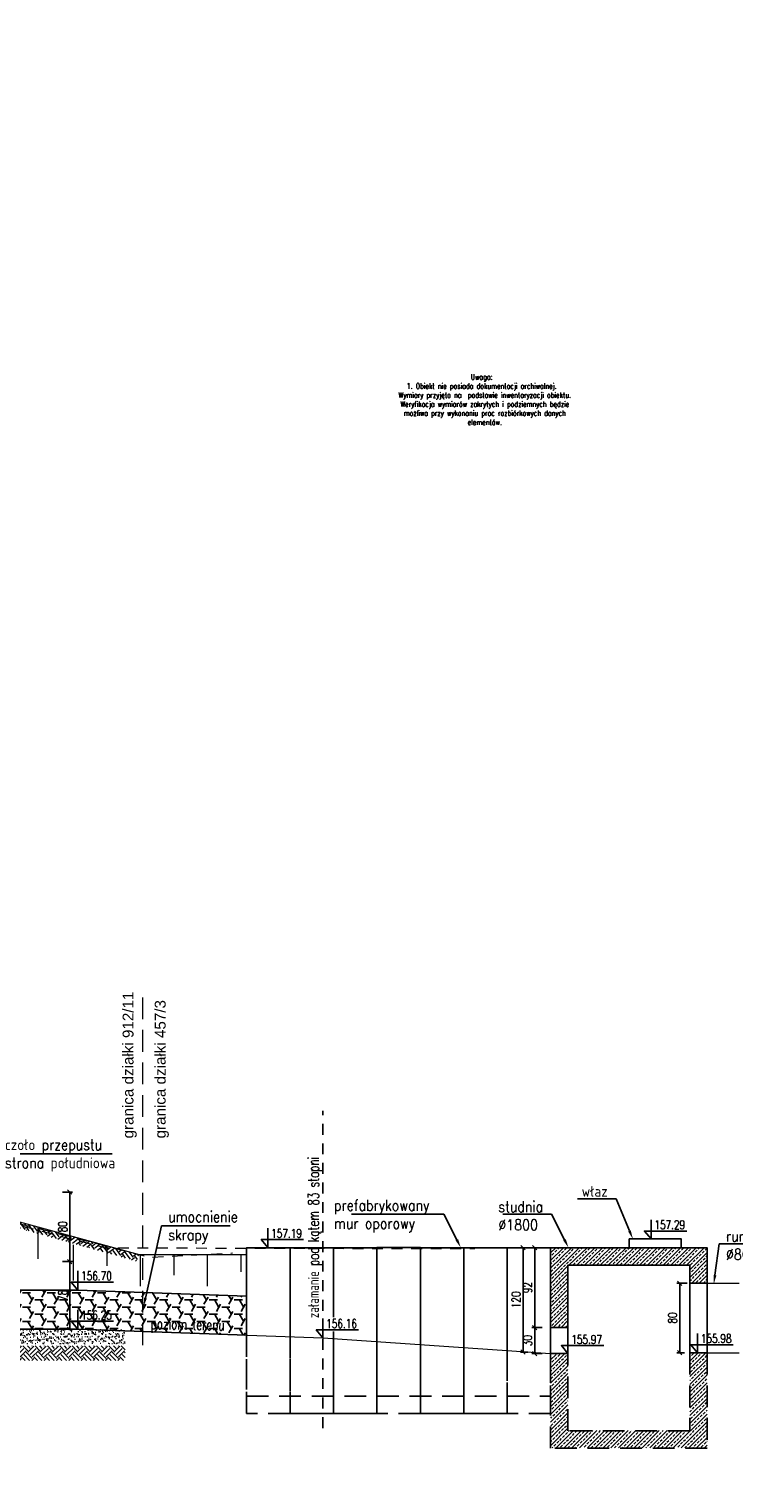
# Model space of a CAD drawing. Header units: metres. Extents: x 0 to 7483564, y 0 to 5680766.
# Tile 21 of 34: x 7482725 to 7482733, y 5680528 to 5680544. Entities that reach past the tile are written whole.
import ezdxf
from ezdxf import colors
from ezdxf.entities.mleader import LeaderData, LeaderLine
from ezdxf.enums import TextEntityAlignment as Align
from ezdxf.math import Vec2, Vec3

# ---------------------------------------------------------------- set-up
doc = ezdxf.new("R2010")
doc.units = ezdxf.units.M
doc.header["$PDSIZE"] = 1
doc.linetypes.add('DASHDOT', pattern=[25.4, 12.7, -6.35, 0, -6.35])
doc.linetypes.add('HIDDEN', pattern=[0.375, 0.25, -0.125])
for name, color, linetype in [('__STYL_RZĘDNE', 4, 'Continuous'), ('_STYL_KONS_', 4, 'Continuous'), ('_STYL_OPISY', 7, 'Continuous'), ('_STYL_OSIE', 5, 'DASHDOT'), ('_STYL_WYMIARY', 7, 'Continuous'), ('TABELA', 7, 'Continuous')]:
    doc.layers.add(name, color=color, linetype=linetype)
for name, color, linetype, lineweight in [('_STYL_HATCH', 7, 'Continuous', 0), ('_STYL_OPIS', 7, 'Continuous', 0), ('_STYL_TEREN', 4, 'Continuous', 0)]:
    doc.layers.add(name, color=color, linetype=linetype, lineweight=lineweight)
doc.styles.add('arial', font='arial.ttf', dxfattribs={"width": 0.9})
doc.styles.add('opis_1_50cm', font='arial.ttf', dxfattribs={"height": 12.5})
doc.styles.add('Romans', font='Romans.shx', dxfattribs={"width": 0.75})
doc.styles.get("Standard").update_dxf_attribs({"font": 'romans.shx', "width": 0.75})
doc.dimstyles.new('1-50', dxfattribs={"dimscale": 0.05, "dimtxt": 2, "dimasz": 1, "dimexe": 0.625, "dimexo": 0.625, "dimtad": 1, "dimdec": 0, "dimlfac": 100, "dimzin": 1, "dimtxsty": 'Standard', "dimblk": 'OBLIQUE', "dimcen": 1, "dimclrd": 256, "dimclre": 256, "dimclrt": 4, "dimadec": 0, "dimazin": 0, "dimtfac": 1, "dimtdec": 0, "dimtmove": 1, "dimatfit": 2, "dimfxl": 0, "dimtzin": 1, "dimarcsym": 0})

# ---------------------------------------------------------------- blocks, each defined once
blk = doc.blocks.new('_Oblique')
at = {"color": 0, "linetype": 'ByBlock', "lineweight": -2}
blk.add_line((-0.5, -0.5), (0.5, 0.5), dxfattribs=at)
blk = doc.blocks.new('*D46')
at = {"layer": '_STYL_WYMIARY', "lineweight": -2, "transparency": 16777216}
for p, q in [((7482725.256252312, 5680531.051184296), (7482725.371384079, 5680531.051184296)), ((7482725.340134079, 5680531.051184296), (7482725.340134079, 5680530.251184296)), ((7482725.256252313, 5680530.251184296), (7482725.371384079, 5680530.251184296))]:
    blk.add_line(p, q, dxfattribs=at)
at = {"layer": 'Defpoints', "color": 0, "transparency": 16777216}
for p in [(7482725.225002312, 5680531.051184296), (7482725.225002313, 5680530.251184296), (7482725.340134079, 5680530.251184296)]:
    blk.add_point(p, dxfattribs=at)
at = {"layer": '_STYL_WYMIARY', "lineweight": -2, "transparency": 16777216, "xscale": 0.05, "yscale": 0.05, "zscale": 0.05}
for p, rotation in [((7482725.340134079, 5680531.051184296), 90), ((7482725.340134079, 5680530.251184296), 270)]:
    blk.add_blockref('_Oblique', p, dxfattribs=dict(at, rotation=rotation))
at = {"layer": '_STYL_WYMIARY', "color": 4, "transparency": 16777216, "insert": (7482725.258884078, 5680530.651184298), "char_height": 0.1, "attachment_point": 5, "rotation": 90}
blk.add_mtext('80', dxfattribs=at)
blk = doc.blocks.new('*D47')
at = {"layer": '_STYL_WYMIARY', "lineweight": -2, "transparency": 16777216}
for p, q in [((7482725.255740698, 5680530.251184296), (7482725.371384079, 5680530.251184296)), ((7482725.340134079, 5680530.251184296), (7482725.340134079, 5680529.472775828)), ((7482725.256252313, 5680529.472775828), (7482725.371384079, 5680529.472775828))]:
    blk.add_line(p, q, dxfattribs=at)
at = {"layer": 'Defpoints', "color": 0, "transparency": 16777216}
for p in [(7482725.224490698, 5680530.251184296), (7482725.225002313, 5680529.472775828), (7482725.340134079, 5680529.472775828)]:
    blk.add_point(p, dxfattribs=at)
at = {"layer": '_STYL_WYMIARY', "lineweight": -2, "transparency": 16777216, "xscale": 0.05, "yscale": 0.05, "zscale": 0.05}
for p, rotation in [((7482725.340134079, 5680530.251184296), 90), ((7482725.340134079, 5680529.472775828), 270)]:
    blk.add_blockref('_Oblique', p, dxfattribs=dict(at, rotation=rotation))
at = {"layer": '_STYL_WYMIARY', "color": 4, "transparency": 16777216, "insert": (7482725.258884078, 5680529.861980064), "char_height": 0.1, "attachment_point": 5, "rotation": 90}
blk.add_mtext('78', dxfattribs=at)
blk = doc.blocks.new('*D55')
at = {"layer": '_STYL_WYMIARY', "lineweight": -2, "transparency": 16777216}
for p, q in [((7482730.774471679, 5680529.49277583), (7482730.658186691, 5680529.49277583)), ((7482730.689436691, 5680529.49277583), (7482730.689436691, 5680529.19277583)), ((7482730.774471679, 5680529.19277583), (7482730.658186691, 5680529.19277583))]:
    blk.add_line(p, q, dxfattribs=at)
at = {"layer": 'Defpoints', "color": 0, "transparency": 16777216}
for p in [(7482730.805721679, 5680529.49277583), (7482730.689436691, 5680529.19277583), (7482730.805721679, 5680529.19277583)]:
    blk.add_point(p, dxfattribs=at)
at = {"layer": '_STYL_WYMIARY', "lineweight": -2, "transparency": 16777216, "xscale": 0.05, "yscale": 0.05, "zscale": 0.05}
for p, rotation in [((7482730.689436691, 5680529.49277583), 90), ((7482730.689436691, 5680529.19277583), 270)]:
    blk.add_blockref('_Oblique', p, dxfattribs=dict(at, rotation=rotation))
at = {"layer": '_STYL_WYMIARY', "color": 4, "transparency": 16777216, "insert": (7482730.60818669, 5680529.342775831), "char_height": 0.1, "attachment_point": 5, "rotation": 90}
blk.add_mtext('30', dxfattribs=at)
blk = doc.blocks.new('*D56')
at = {"layer": '_STYL_WYMIARY', "lineweight": -2, "transparency": 16777216}
for p, q in [((7482730.774471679, 5680530.41141337), (7482730.658186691, 5680530.41141337)), ((7482730.689436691, 5680530.41141337), (7482730.689436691, 5680529.49277583)), ((7482730.743221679, 5680529.49277583), (7482730.658186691, 5680529.49277583))]:
    blk.add_line(p, q, dxfattribs=at)
at = {"layer": 'Defpoints', "color": 0, "transparency": 16777216}
for p in [(7482730.805721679, 5680530.41141337), (7482730.689436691, 5680529.49277583), (7482730.774471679, 5680529.49277583)]:
    blk.add_point(p, dxfattribs=at)
at = {"layer": '_STYL_WYMIARY', "lineweight": -2, "transparency": 16777216, "xscale": 0.05, "yscale": 0.05, "zscale": 0.05}
for p, rotation in [((7482730.689436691, 5680530.41141337), 90), ((7482730.689436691, 5680529.49277583), 270)]:
    blk.add_blockref('_Oblique', p, dxfattribs=dict(at, rotation=rotation))
at = {"layer": '_STYL_WYMIARY', "color": 4, "transparency": 16777216, "insert": (7482730.60818669, 5680529.952094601), "char_height": 0.1, "attachment_point": 5, "rotation": 90}
blk.add_mtext('92', dxfattribs=at)
blk = doc.blocks.new('*D57')
at = {"layer": '_STYL_WYMIARY', "lineweight": -2, "transparency": 16777216}
for p, q in [((7482730.641088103, 5680530.41141337), (7482730.524803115, 5680530.41141337)), ((7482730.556053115, 5680530.41141337), (7482730.556053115, 5680529.211184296)), ((7482730.609838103, 5680529.211184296), (7482730.524803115, 5680529.211184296))]:
    blk.add_line(p, q, dxfattribs=at)
at = {"layer": 'Defpoints', "color": 0, "transparency": 16777216}
for p in [(7482730.672338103, 5680530.41141337), (7482730.556053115, 5680529.211184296), (7482730.641088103, 5680529.211184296)]:
    blk.add_point(p, dxfattribs=at)
at = {"layer": '_STYL_WYMIARY', "lineweight": -2, "transparency": 16777216, "xscale": 0.05, "yscale": 0.05, "zscale": 0.05}
for p, rotation in [((7482730.556053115, 5680530.41141337), 90), ((7482730.556053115, 5680529.211184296), 270)]:
    blk.add_blockref('_Oblique', p, dxfattribs=dict(at, rotation=rotation))
at = {"layer": '_STYL_WYMIARY', "color": 4, "transparency": 16777216, "insert": (7482730.474803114, 5680529.811298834), "char_height": 0.1, "attachment_point": 5, "rotation": 90}
blk.add_mtext('120', dxfattribs=at)
blk = doc.blocks.new('*D58')
at = {"layer": '_STYL_WYMIARY', "lineweight": -2, "transparency": 16777216}
for p, q in [((7482732.442791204, 5680530.002775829), (7482732.326506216, 5680530.002775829)), ((7482732.357756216, 5680530.002775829), (7482732.357756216, 5680529.202775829)), ((7482732.411541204, 5680529.202775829), (7482732.326506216, 5680529.202775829))]:
    blk.add_line(p, q, dxfattribs=at)
at = {"layer": 'Defpoints', "color": 0, "transparency": 16777216}
for p in [(7482732.474041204, 5680530.002775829), (7482732.357756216, 5680529.202775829), (7482732.442791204, 5680529.202775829)]:
    blk.add_point(p, dxfattribs=at)
at = {"layer": '_STYL_WYMIARY', "lineweight": -2, "transparency": 16777216, "xscale": 0.05, "yscale": 0.05, "zscale": 0.05}
for p, rotation in [((7482732.357756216, 5680530.002775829), 90), ((7482732.357756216, 5680529.202775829), 270)]:
    blk.add_blockref('_Oblique', p, dxfattribs=dict(at, rotation=rotation))
at = {"layer": '_STYL_WYMIARY', "color": 4, "transparency": 16777216, "insert": (7482732.276506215, 5680529.602775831), "char_height": 0.1, "attachment_point": 5, "rotation": 90}
blk.add_mtext('80', dxfattribs=at)

msp = doc.modelspace()

# ---------------------------------------------------------------- hatches: boundary and pattern name
at = {"transparency": 33554559}
h = msp.add_hatch(dxfattribs=at)
h.set_pattern_fill('HONEY', color=256, scale=0.03)
h.set_pattern_definition([(0, (0, 0), (0.142875, 0.08248891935), [0.09524999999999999, -0.1905]), (120, (0, 0), (-0.1428749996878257, 0.08248891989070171), [0.09524999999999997, -0.1904999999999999]), (59.99999999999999, (0, 0), (3.121742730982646e-10, 0.1649778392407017), [-0.1905, 0.09524999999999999])])
h.paths.add_polyline_path([(7482725.432838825, 5680529.922775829), (7482724.282838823, 5680529.922775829), (7482724.282838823, 5680529.472775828), (7482725.432838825, 5680529.472775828)])
h = msp.add_hatch(dxfattribs=at)
h.set_pattern_fill('HONEY', color=256, scale=0.03)
h.set_pattern_definition([(0, (1.150000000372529, 0), (0.142875, 0.08248891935), [0.09524999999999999, -0.1905]), (120, (1.150000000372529, 0), (-0.1428749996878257, 0.08248891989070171), [0.09524999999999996, -0.1904999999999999]), (59.99999999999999, (1.150000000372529, 0), (3.121742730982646e-10, 0.1649778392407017), [-0.1905, 0.09524999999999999])])
edge = h.paths.add_edge_path()
edge.add_line((7482725.432838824, 5680529.472775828), (7482727.375610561, 5680529.40450151))
edge.add_line((7482727.375610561, 5680529.40450151), (7482727.375610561, 5680529.854501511))
edge.add_line((7482727.375610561, 5680529.854501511), (7482725.432838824, 5680529.922775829))
at = {"layer": '_STYL_HATCH', "transparency": 33554687}
h = msp.add_hatch(dxfattribs=at)
h.set_pattern_fill('EARTH', color=256, scale=0.3999999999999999, angle=36.9081440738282)
h.set_pattern_definition([(36.90814407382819, (7482788.306934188, 5680627.460049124), (0.01990654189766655, 0.1400133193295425), [0.09999999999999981, -0.09999999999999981]), (36.90814407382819, (7482788.284414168, 5680627.490034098), (0.01990654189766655, 0.1400133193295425), [0.09999999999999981, -0.09999999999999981]), (36.90814407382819, (7482788.261894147, 5680627.520019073), (0.01990654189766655, 0.1400133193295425), [0.09999999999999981, -0.09999999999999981]), (126.9081440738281, (7482788.264382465, 5680627.537520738), (-0.1400133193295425, 0.01990654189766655), [0.09999999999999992, -0.09999999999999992]), (126.9081440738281, (7482788.294367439, 5680627.560040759), (-0.1400133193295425, 0.01990654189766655), [0.09999999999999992, -0.09999999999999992]), (126.9081440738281, (7482788.324352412, 5680627.58256078), (-0.1400133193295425, 0.01990654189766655), [0.09999999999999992, -0.09999999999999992])])
h.paths.add_polyline_path([(7482724.282838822, 5680530.838038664), (7482724.282838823, 5680530.77036163), (7482726.114926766, 5680530.25449721), (7482726.139419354, 5680530.331572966)])
at = {"layer": '_STYL_HATCH', "transparency": 33554483}
h = msp.add_hatch(dxfattribs=at)
h.set_pattern_fill('ANSI33', color=256, scale=0.01)
h.set_pattern_definition([(45, (-3.170933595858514, 0), (-0.04490128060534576, 0.04490128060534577), []), (45, (-3.126032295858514, 0), (-0.04490128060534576, 0.04490128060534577), [0.03175, -0.015875])])
h.paths.add_polyline_path([(7482732.472838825, 5680530.002775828), (7482732.672838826, 5680530.00277583), (7482732.672838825, 5680530.411184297), (7482730.872838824, 5680530.411184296), (7482730.872838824, 5680529.49277583), (7482731.072838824, 5680529.49277583), (7482731.072838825, 5680530.211184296), (7482732.472838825, 5680530.211184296)])
at = {"layer": '_STYL_HATCH', "transparency": 33554457}
h = msp.add_hatch(dxfattribs=at)
h.set_pattern_fill('AR-SAND', color=256, scale=0.03)
h.set_pattern_definition([(37.50000000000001, (7482841.957557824, 5680600.367305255), (-0.001889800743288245, 0.05780471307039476), [0, -0.0456, 0, -0.051, 0, -0.04875]), (7.499999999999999, (7482841.957557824, 5680600.367305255), (0.05309330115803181, 0.0846643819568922), [0, -0.0246, 0, -0.0411, 0, -0.01575]), (327.5, (7482841.920657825, 5680600.367305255), (0.09342425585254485, 0.0001697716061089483), [0, -0.015, 0, -0.054, 0, -0.0705]), (317.5, (7482841.920657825, 5680600.367305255), (0.0901837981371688, 0.02633026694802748), [0, -0.0075, 0, -0.03539999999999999, 0, -0.0405])])
h.paths.add_polyline_path([(7482725.978624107, 5680529.306769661), (7482725.978624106, 5680529.472775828), (7482724.282838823, 5680529.472775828), (7482724.282838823, 5680529.306769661)])
at = {"layer": '_STYL_HATCH', "transparency": 33554687}
h = msp.add_hatch(dxfattribs=at)
h.set_pattern_fill('EARTH', color=256, scale=0.4, angle=45)
h.set_pattern_definition([(45, (7482826.449937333, 5680600.430953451), (1.387778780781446e-17, 0.1414213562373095), [0.1, -0.1]), (45, (7482826.423420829, 5680600.457469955), (1.387778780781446e-17, 0.1414213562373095), [0.1, -0.1]), (45, (7482826.396904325, 5680600.48398646), (1.387778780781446e-17, 0.1414213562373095), [0.1, -0.1]), (135, (7482826.396904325, 5680600.501664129), (-0.1414213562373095, 2.775557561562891e-17), [0.1, -0.1]), (135, (7482826.423420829, 5680600.528180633), (-0.1414213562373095, 2.775557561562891e-17), [0.1, -0.1]), (135, (7482826.449937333, 5680600.554697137), (-0.1414213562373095, 2.775557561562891e-17), [0.1, -0.1])])
h.paths.add_polyline_path([(7482725.976156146, 5680529.114416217), (7482725.976156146, 5680529.280422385), (7482724.283425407, 5680529.280422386), (7482724.283425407, 5680529.114416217)])
at = {"layer": '_STYL_HATCH', "transparency": 33554483}
h = msp.add_hatch(dxfattribs=at)
h.set_pattern_fill('ANSI33', color=256, scale=0.01)
h.set_pattern_definition([(45, (-3.170933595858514, 0.1142575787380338), (-0.04490128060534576, 0.04490128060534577), []), (45, (-3.126032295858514, 0.1142575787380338), (-0.04490128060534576, 0.04490128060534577), [0.03175, -0.015875])])
h.paths.add_polyline_path([(7482731.072838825, 5680528.30862494), (7482732.472838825, 5680528.30862494), (7482732.472838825, 5680529.202775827), (7482732.672838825, 5680529.202775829), (7482732.672838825, 5680528.108624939), (7482730.872838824, 5680528.10862494), (7482730.872838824, 5680529.179210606), (7482731.072838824, 5680529.19277583)])

# ---------------------------------------------------------------- linework, layer by layer
for p, q in [((7482727.375056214, 5680530.411184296), (7482727.375056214, 5680529.404741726)), ((7482727.874501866, 5680530.411184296), (7482727.874501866, 5680529.3872466)), ((7482728.373947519, 5680530.411184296), (7482728.373947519, 5680529.611072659)), ((7482728.873947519, 5680530.411642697), (7482728.873947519, 5680529.333404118)), ((7482729.873393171, 5680530.411184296), (7482729.873393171, 5680529.268089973)), ((7482730.372838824, 5680530.411184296), (7482730.372838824, 5680529.235451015)), ((7482730.872838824, 5680530.411184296), (7482730.872838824, 5680529.202775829)), ((7482724.282838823, 5680529.922775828), (7482725.432838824, 5680529.922775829)), ((7482728.373947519, 5680529.448236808), (7482728.373947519, 5680529.366079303))]:
    msp.add_line(p, q)
at = {"linetype": 'HIDDEN'}
for p, q in [((7482727.375056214, 5680529.404741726), (7482727.375056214, 5680528.502775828)), ((7482727.874501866, 5680529.3872466), (7482727.874501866, 5680528.502775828)), ((7482728.373947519, 5680529.366079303), (7482728.373947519, 5680528.502775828)), ((7482728.873947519, 5680529.333404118), (7482728.873947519, 5680528.503234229)), ((7482729.373947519, 5680529.300728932), (7482729.373947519, 5680528.502775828)), ((7482729.873393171, 5680529.268089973), (7482729.873393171, 5680528.502775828)), ((7482730.372838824, 5680529.235451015), (7482730.372838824, 5680528.502775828))]:
    msp.add_line(p, q, dxfattribs=at)
msp.add_lwpolyline([(7482731.774988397, 5680530.511184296), (7482732.3749884, 5680530.511184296), (7482732.3749884, 5680530.411184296), (7482731.774988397, 5680530.411184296)], close=True)
for points in [[(7482727.375610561, 5680529.404722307), (7482727.375610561, 5680530.41141337), (7482727.875056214, 5680530.41141337), (7482727.875056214, 5680529.387227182)], [(7482727.875056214, 5680529.387227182), (7482727.875056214, 5680530.41141337), (7482728.374501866, 5680530.41141337), (7482728.374501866, 5680529.611072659)], [(7482728.374501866, 5680529.611072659), (7482728.374501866, 5680530.41141337), (7482728.873947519, 5680530.41141337), (7482728.873947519, 5680529.333404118)], [(7482728.874501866, 5680529.333367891), (7482728.874501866, 5680530.41187177), (7482729.373947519, 5680530.41187177), (7482729.373947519, 5680529.300728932)], [(7482729.374501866, 5680529.300692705), (7482729.374501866, 5680530.41141337), (7482729.873947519, 5680530.41141337), (7482729.873947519, 5680529.268053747)], [(7482729.873947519, 5680529.268053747), (7482729.873947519, 5680530.41141337), (7482730.373393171, 5680530.41141337), (7482730.373393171, 5680529.235414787)], [(7482730.373393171, 5680529.235414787), (7482730.373393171, 5680530.41141337), (7482730.872838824, 5680530.41141337), (7482730.872838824, 5680529.202775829)], [(7482725.432838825, 5680529.922775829), (7482724.282838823, 5680529.922775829), (7482724.282838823, 5680529.472775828), (7482725.432838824, 5680529.472775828)], [(7482725.432838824, 5680529.472775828), (7482727.375610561, 5680529.40450151), (7482727.375610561, 5680529.854501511), (7482725.432838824, 5680529.922775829)], [(7482728.374501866, 5680529.366043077), (7482728.374501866, 5680529.448236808)], [(7482728.374501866, 5680529.448236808), (7482728.374501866, 5680529.366043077)]]:
    msp.add_lwpolyline(points)
for points in [[(7482727.875056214, 5680529.387227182), (7482727.875056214, 5680528.502775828), (7482727.375610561, 5680528.502775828), (7482727.375610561, 5680529.404722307)], [(7482728.374501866, 5680529.366043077), (7482728.374501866, 5680528.502775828), (7482727.875056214, 5680528.502775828), (7482727.875056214, 5680529.387227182)], [(7482728.873947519, 5680529.333404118), (7482728.873947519, 5680528.502775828), (7482728.374501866, 5680528.502775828), (7482728.374501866, 5680529.366043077)], [(7482729.373947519, 5680529.300728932), (7482729.373947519, 5680528.503234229), (7482728.874501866, 5680528.503234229), (7482728.874501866, 5680529.333367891)], [(7482729.873947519, 5680529.268053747), (7482729.873947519, 5680528.502775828), (7482729.374501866, 5680528.502775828), (7482729.374501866, 5680529.300692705)], [(7482730.373393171, 5680529.235414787), (7482730.373393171, 5680528.502775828), (7482729.873947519, 5680528.502775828), (7482729.873947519, 5680529.268053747)], [(7482730.872838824, 5680529.202775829), (7482730.872838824, 5680528.502775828), (7482730.373393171, 5680528.502775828), (7482730.373393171, 5680529.235414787)]]:
    msp.add_lwpolyline(points, dxfattribs=at)
msp.add_lwpolyline([(7482727.375610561, 5680528.702775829), (7482730.872838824, 5680528.702775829), (7482730.872838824, 5680528.502775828), (7482727.375610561, 5680528.502775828)], close=True, dxfattribs=at)
at = {"layer": '__STYL_RZĘDNE', "color": 4}
for points in [[(7482732.028717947, 5680530.733272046), (7482732.028717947, 5680530.511184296), (7482731.952996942, 5680530.602940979), (7482732.439612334, 5680530.602940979)], [(7482728.252838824, 5680529.596081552), (7482728.252838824, 5680529.373993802), (7482728.177117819, 5680529.465750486), (7482728.66373321, 5680529.465750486)], [(7482731.072838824, 5680529.41486358), (7482731.072838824, 5680529.19277583), (7482730.997117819, 5680529.284532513), (7482731.483733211, 5680529.284532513)], [(7482732.562695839, 5680529.424863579), (7482732.562695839, 5680529.202775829), (7482732.486974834, 5680529.294532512), (7482732.973590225, 5680529.294532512)]]:
    msp.add_lwpolyline(points, dxfattribs=at)
at = {"layer": '__STYL_RZĘDNE'}
for points in [[(7482727.619780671, 5680530.63486358), (7482727.619780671, 5680530.412775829), (7482727.544059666, 5680530.504532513), (7482728.030675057, 5680530.504532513)], [(7482725.432838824, 5680530.144863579), (7482725.432838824, 5680529.922775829), (7482725.357117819, 5680530.014532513), (7482725.84373321, 5680530.014532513)], [(7482725.432838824, 5680529.694863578), (7482725.432838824, 5680529.472775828), (7482725.357117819, 5680529.564532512), (7482725.84373321, 5680529.564532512)]]:
    msp.add_lwpolyline(points, dxfattribs=at)
at = {"layer": '_STYL_HATCH'}
msp.add_line((7482732.672838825, 5680530.002775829), (7482733.042622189, 5680530.002775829), dxfattribs=at)
at = {"layer": '_STYL_HATCH', "color": 8, "linetype": 'HIDDEN', "lineweight": 0, "ltscale": 0.5, "flags": 128}
for points in [[(7482712.6309845, 5680530.465575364), (7482713.703467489, 5680530.870124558), (7482714.276398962, 5680530.94015955), (7482714.753467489, 5680530.970197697), (7482718.063826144, 5680531.020197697), (7482721.182838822, 5680530.970197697), (7482721.182838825, 5680531.050197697), (7482723.470758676, 5680531.010197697), (7482725.750180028, 5680530.410197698), (7482730.001005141, 5680530.400197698)], [(7482712.630991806, 5680530.397115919), (7482713.531988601, 5680530.880201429), (7482713.99677892, 5680530.980201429), (7482714.802702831, 5680530.970201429), (7482721.182838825, 5680530.980197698), (7482721.182838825, 5680531.041184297), (7482723.408773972, 5680531.040201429), (7482726.259850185, 5680530.300201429), (7482727.211353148, 5680530.350201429)]]:
    msp.add_lwpolyline(points, dxfattribs=at)
at = {"layer": '_STYL_KONS_'}
for points in [[(7482730.872838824, 5680529.202775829), (7482730.872838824, 5680530.411184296), (7482732.672838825, 5680530.411184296), (7482732.672838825, 5680529.202775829)], [(7482731.072838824, 5680529.202775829), (7482731.072838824, 5680530.211184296), (7482732.472838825, 5680530.211184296), (7482732.472838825, 5680529.202775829)]]:
    msp.add_lwpolyline(points, dxfattribs=at)
for points in [[(7482732.472838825, 5680530.002775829), (7482732.672838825, 5680530.002775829), (7482732.672838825, 5680529.202775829), (7482732.472838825, 5680529.202775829)], [(7482731.072838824, 5680529.49277583), (7482730.872838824, 5680529.49277583), (7482730.872838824, 5680529.19277583), (7482731.072838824, 5680529.19277583)]]:
    msp.add_lwpolyline(points, close=True, dxfattribs=at)
at = {"layer": '_STYL_KONS_', "linetype": 'HIDDEN'}
for points in [[(7482732.672838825, 5680529.202775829), (7482732.672838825, 5680528.105560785), (7482730.872838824, 5680528.105560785), (7482730.872838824, 5680529.179210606)], [(7482732.472838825, 5680529.202775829), (7482732.472838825, 5680528.305560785), (7482731.072838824, 5680528.305560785), (7482731.072838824, 5680529.211184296)]]:
    msp.add_lwpolyline(points, dxfattribs=at)
at = {"layer": '_STYL_OPIS', "color": 90, "linetype": 'HIDDEN'}
msp.add_line((7482726.181775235, 5680529.291083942), (7482726.181775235, 5680533.337298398), dxfattribs=at)
at = {"layer": '_STYL_OSIE', "color": 7, "linetype": 'HIDDEN', "ltscale": 0.5}
msp.add_line((7482728.252838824, 5680528.336111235), (7482728.252838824, 5680531.985074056), dxfattribs=at)
at = {"layer": '_STYL_TEREN'}
for p, q in [((7482724.282838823, 5680530.838038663), (7482726.139419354, 5680530.331572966)), ((7482726.139419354, 5680530.331572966), (7482727.375610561, 5680530.331572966)), ((7482724.282838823, 5680529.472775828), (7482725.432838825, 5680529.472775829)), ((7482732.672838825, 5680529.202775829), (7482733.042622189, 5680529.202775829))]:
    msp.add_line(p, q, dxfattribs=at)
at = {"layer": '_STYL_TEREN', "color": 8}
for p, q in [((7482724.972607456, 5680530.649873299), (7482724.972607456, 5680530.282496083)), ((7482725.379959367, 5680530.445558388), (7482725.379959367, 5680530.033395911)), ((7482725.765620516, 5680530.433543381), (7482725.765620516, 5680530.200871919)), ((7482726.151281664, 5680530.331572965), (7482726.151281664, 5680529.968165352)), ((7482726.536942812, 5680530.331572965), (7482726.536942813, 5680530.093800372)), ((7482726.922603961, 5680530.331572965), (7482726.922603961, 5680529.970363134)), ((7482727.30826511, 5680530.331572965), (7482727.30826511, 5680530.134070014))]:
    msp.add_line(p, q, dxfattribs=at)
at = {"layer": '_STYL_TEREN', "flags": 128}
msp.add_lwpolyline([(7482725.432838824, 5680529.472775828), (7482728.252838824, 5680529.373993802), (7482730.872838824, 5680529.19277583)], dxfattribs=at)

# ---------------------------------------------------------------- texts
at = {"style": 'opis_1_50cm'}
for s, p in [('granica działki 912/11', (7482726.073563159, 5680531.667987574)), ('granica działki 457/3', (7482726.443419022, 5680531.667987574))]:
    msp.add_text(s, height=0.1249999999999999, rotation=90.00000053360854, dxfattribs=at).set_placement(p)
at = {"layer": '__STYL_RZĘDNE', "style": 'Romans', "width": 0.75}
for s, p in [('157.29', (7482732.243439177, 5680530.624350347)), ('157.19', (7482727.834501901, 5680530.52594188)), ('156.70', (7482725.647560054, 5680530.03594188)), ('156.25', (7482725.647560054, 5680529.585941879)), ('156.16', (7482728.467560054, 5680529.487159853)), ('155.97', (7482731.287560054, 5680529.305941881)), ('155.98', (7482732.777417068, 5680529.31594188))]:
    msp.add_text(s, height=0.09999999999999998, dxfattribs=at).set_placement(p, align=Align.CENTER)
at = {"layer": '_STYL_OPIS', "style": 'Romans', "width": 0.7}
for s, height, rotation, p in [('załamanie pod kątem 83 stopni', 0.125, 90, (7482728.20692353, 5680529.600866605)), ('poziom terenu', 0.1249999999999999, 358.9239427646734, (7482726.269520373, 5680529.475524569))]:
    msp.add_text(s, height=height, rotation=rotation, dxfattribs=at).set_placement(p)
at = {"layer": 'TABELA', "color": 4, "insert": (7482730.079021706, 5680540.458699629), "char_height": 0.07819380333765, "width": 2.365550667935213, "attachment_point": 2, "style": 'arial'}
msp.add_mtext('{\\Fromans|c238;\\H0.7993x;\\W0.8;Uwaga:\\P1. Obiekt nie posiada dokumentacji archiwalnej.\\P  Wymiary przyjęto na  podstawie inwentaryzacji obiektu.\\P  Weryfikacja wymiarów zakrytych i podziemnych będzie    \\P  możliwa przy wykonaniu prac rozbiórkowych danych   \\P  elementów.  }', dxfattribs=at)

# ---------------------------------------------------------------- dimensions: what is measured, and where the dimension line sits
at = {"layer": '_STYL_WYMIARY'}
for base, p1, p2, picture, middle in [((7482725.340134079, 5680530.251184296), (7482725.225002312, 5680531.051184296), (7482725.225002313, 5680530.251184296), '*D46', (7482725.258884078, 5680530.651184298)), ((7482730.556053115, 5680529.211184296), (7482730.672338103, 5680530.41141337), (7482730.641088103, 5680529.211184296), '*D57', (7482730.474803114, 5680529.811298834)), ((7482730.689436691, 5680529.49277583), (7482730.805721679, 5680530.41141337), (7482730.774471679, 5680529.49277583), '*D56', (7482730.60818669, 5680529.952094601)), ((7482725.340134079, 5680529.472775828), (7482725.224490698, 5680530.251184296), (7482725.225002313, 5680529.472775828), '*D47', (7482725.258884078, 5680529.861980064)), ((7482732.357756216, 5680529.202775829), (7482732.474041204, 5680530.002775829), (7482732.442791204, 5680529.202775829), '*D58', (7482732.276506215, 5680529.602775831)), ((7482730.689436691, 5680529.19277583), (7482730.805721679, 5680529.49277583), (7482730.805721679, 5680529.19277583), '*D55', (7482730.60818669, 5680529.342775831))]:
    dim = msp.add_linear_dim(base=base, p1=p1, p2=p2, angle=90, dimstyle='1-50', dxfattribs=at)
    dim.commit()
    dim.dimension.update_dxf_attribs({"geometry": picture, "text_midpoint": middle})

# ---------------------------------------------------------------- leaders
at = {"layer": '_STYL_OPIS', "color": 5}
ml = msp.add_multileader_mtext('Standard', dxfattribs=at)
ml.set_content('{\\W0.85;czoło przepustu\\P\\C3;strona południowa}', color=5, style='Romans')
ml.set_leader_properties()
ml.build(insert=Vec2(0, 0))
ml.multileader.update_dxf_attribs({"text_left_attachment_type": 6, "text_right_attachment_type": 6, "dogleg_length": 0.03677554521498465, "arrow_head_size": 0.1000000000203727})
ctx = ml.context
ctx.base_point, ctx.char_height, ctx.arrow_head_size, ctx.landing_gap_size, ctx.plane_origin = Vec3(7482724.555619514, 5680531.491537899, -201.5653476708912), 0.125, 0.1000000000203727, 0.04000000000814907, Vec3(7482725.202775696, 5680531.851238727, -201.5653476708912)
ctx.left_attachment, ctx.right_attachment = 6, 6
notes = []
notes.append((ctx, [(1, (1, 1, 0), (7482724.518843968, 5680531.491537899, -201.5653476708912), (1, 0), 0.03677554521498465, [(0, [(7482724.282838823, 5680530.945641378, -201.5653476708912)], 0, [])])]))
ctx.mtext.insert, ctx.mtext.flow_direction = Vec3(7482724.595619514, 5680531.658204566, -201.5653476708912), 5
ml = msp.add_multileader_mtext('Standard', dxfattribs=at)
ml.set_content('{\\W0.85;właz}', color=5, style='Romans')
ml.set_leader_properties()
ml.build(insert=Vec2(0, 0))
ml.multileader.update_dxf_attribs({"text_left_attachment_type": 6, "text_right_attachment_type": 6, "dogleg_length": 0.03677554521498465, "arrow_head_size": 0.1000000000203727})
ctx = ml.context
ctx.base_point, ctx.char_height, ctx.arrow_head_size, ctx.landing_gap_size, ctx.plane_origin = Vec3(7482731.18989008, 5680530.971977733, -201.5653476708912), 0.125, 0.1000000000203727, 0.04000000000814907, Vec3(7482731.783968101, 5680531.670155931, -201.5653476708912)
ctx.left_attachment, ctx.right_attachment = 6, 6
notes.append((ctx, [(0, (1, 1, 0), (7482731.625415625, 5680530.971977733, -201.5653476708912), (-1, 0), 0.03677554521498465, [(0, [(7482731.819108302, 5680530.511184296, -201.5653476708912)], 0, [])])]))
ctx.mtext.insert, ctx.mtext.flow_direction = Vec3(7482731.22989008, 5680531.121977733, -201.5653476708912), 5
ml = msp.add_multileader_mtext('Standard', dxfattribs=at)
ml.set_content('{\\W0.85;prefabrykowany\\Pmur oporowy}', color=5, style='Romans')
ml.set_leader_properties()
ml.build(insert=Vec2(0, 0))
ml.multileader.update_dxf_attribs({"text_left_attachment_type": 6, "text_right_attachment_type": 6, "dogleg_length": 0.03677554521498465, "arrow_head_size": 0.1000000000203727})
ctx = ml.context
ctx.base_point, ctx.char_height, ctx.arrow_head_size, ctx.landing_gap_size, ctx.plane_origin = Vec3(7482728.340167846, 5680530.794941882, -201.5653476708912), 0.125, 0.1000000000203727, 0.04000000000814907, Vec3(7482729.804483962, 5680531.278290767, -201.5653476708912)
ctx.left_attachment, ctx.right_attachment = 6, 6
notes.append((ctx, [(0, (1, 1, 0), (7482729.645931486, 5680530.794941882, -201.5653476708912), (-1, 0), 0.03677554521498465, [(0, [(7482729.839624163, 5680530.411184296, -201.5653476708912)], 0, [])])]))
ctx.mtext.insert, ctx.mtext.flow_direction = Vec3(7482728.380167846, 5680530.961608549, -201.5653476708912), 5
ml = msp.add_multileader_mtext('Standard', dxfattribs=at)
ml.set_content('{\\W0.85;umocnienie\\Pskrapy}', color=5, style='Romans')
ml.set_leader_properties()
ml.build(insert=Vec2(0, 0))
ml.multileader.update_dxf_attribs({"text_left_attachment_type": 6, "text_right_attachment_type": 6, "dogleg_length": 0.03677554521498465, "arrow_head_size": 0.1000000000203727})
ctx = ml.context
ctx.base_point, ctx.char_height, ctx.arrow_head_size, ctx.landing_gap_size, ctx.plane_origin = Vec3(7482726.433022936, 5680530.663320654, -201.5653476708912), 0.125, 0.1000000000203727, 0.04000000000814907, Vec3(7482727.4383617, 5680531.278290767, -201.5653476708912)
ctx.left_attachment, ctx.right_attachment = 6, 6
notes.append((ctx, [(1, (1, 1, 0), (7482726.396247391, 5680530.663320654, -201.5653476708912), (1, 0), 0.03677554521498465, [(0, [(7482726.18980191, 5680529.734681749, -201.5653476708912)], 0, [])])]))
ctx.mtext.insert, ctx.mtext.flow_direction = Vec3(7482726.473022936, 5680530.829987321, -201.5653476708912), 5
ml = msp.add_multileader_mtext('Standard', dxfattribs=at)
ml.set_content('{\\W0.85;studnia \\P%%C1800}', color=5, style='Romans')
ml.set_leader_properties()
ml.build(insert=Vec2(0, 0))
ml.multileader.update_dxf_attribs({"text_left_attachment_type": 6, "text_right_attachment_type": 6, "dogleg_length": 0.03677554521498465, "arrow_head_size": 0.1000000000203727})
ctx = ml.context
ctx.base_point, ctx.char_height, ctx.arrow_head_size, ctx.landing_gap_size, ctx.plane_origin = Vec3(7482730.231759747, 5680530.794941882, -201.5653476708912), 0.125, 0.1000000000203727, 0.04000000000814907, Vec3(7482731.043397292, 5680531.278290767, -201.5653476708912)
ctx.left_attachment, ctx.right_attachment = 6, 6
notes.append((ctx, [(0, (1, 1, 0), (7482730.884844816, 5680530.794941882, -201.5653476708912), (-1, 0), 0.03677554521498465, [(0, [(7482731.078537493, 5680530.411184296, -201.5653476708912)], 0, [])])]))
ctx.mtext.insert, ctx.mtext.flow_direction = Vec3(7482730.271759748, 5680530.944941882, -201.5653476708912), 5
ml = msp.add_multileader_mtext('Standard', dxfattribs=at)
ml.set_content('{\\W0.85;rura\\P%%C800}', color=5, style='Romans')
ml.set_leader_properties()
ml.build(insert=Vec2(0, 0))
ml.multileader.update_dxf_attribs({"text_left_attachment_type": 6, "text_right_attachment_type": 6, "dogleg_length": 0.03677554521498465, "arrow_head_size": 0.1000000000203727})
ctx = ml.context
ctx.base_point, ctx.char_height, ctx.arrow_head_size, ctx.landing_gap_size, ctx.plane_origin = Vec3(7482732.850299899, 5680530.455608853, -201.5653476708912), 0.125, 0.1000000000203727, 0.04000000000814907, Vec3(7482732.785562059, 5680531.153787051, -201.5653476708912)
ctx.left_attachment, ctx.right_attachment = 6, 6
notes.append((ctx, [(0, (1, 1, 0), (7482732.813524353, 5680530.455608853, -201.5653476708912), (1, 0), 0.03677554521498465, [(0, [(7482732.750421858, 5680529.994815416, -201.5653476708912)], 0, [])])]))
ctx.mtext.insert, ctx.mtext.flow_direction = Vec3(7482732.890299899, 5680530.605608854, -201.5653476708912), 5
at = {"layer": '_STYL_OPISY', "linetype": 'Continuous'}
ml = msp.add_multileader_mtext('Standard', dxfattribs=at)
ml.set_content('{\\fArial|b0|i0|c238|p34;\\W0.95;DW807}', color=256)
ml.set_leader_properties(linetype='Continuous')
ml.build(insert=Vec2(0, 0))
ml.multileader.update_dxf_attribs({"text_right_attachment_type": 6, "dogleg_length": 0.36, "arrow_head_size": 0.093312})
ctx = ml.context
ctx.base_point, ctx.char_height, ctx.arrow_head_size, ctx.landing_gap_size, ctx.plane_origin, ctx.plane_x_axis, ctx.plane_y_axis = Vec3(7483394.022401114, 5680542.59582913), 0.7776000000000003, 0.093312, 0.046656, Vec3(7483383.833346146, 5680546.234800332), Vec3(0.8980722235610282, 0.439848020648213), Vec3(-0.439848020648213, 0.8980722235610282)
ctx.right_attachment, ctx.text_align_type = 6, 2
notes.append((ctx, [(0, (0, 0, 0), (0, 0), (1, 0), 1, [])]))
ctx.mtext.insert, ctx.mtext.text_direction, ctx.mtext.rotation, ctx.mtext.alignment, ctx.mtext.flow_direction = Vec3(7483396.867181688, 5680544.429424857), Vec3(0.8980722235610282, 0.439848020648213), 0.4554294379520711, 3, 5
ml = msp.add_multileader_mtext('Standard', dxfattribs=at)
ml.set_content('{\\fArial|b0|i0|c238|p34;\\W0.95;GARWOLIN}', color=256)
ml.set_leader_properties(linetype='Continuous')
ml.build(insert=Vec2(0, 0))
ml.multileader.update_dxf_attribs({"text_right_attachment_type": 6, "dogleg_length": 0.36, "arrow_head_size": 0.072})
ctx = ml.context
ctx.base_point, ctx.char_height, ctx.arrow_head_size, ctx.landing_gap_size, ctx.plane_origin, ctx.plane_x_axis, ctx.plane_y_axis = Vec3(7483394.907704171, 5680540.608093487), 0.6000000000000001, 0.072, 0.036, Vec3(7483387.090518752, 5680543.698832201), Vec3(0.9151499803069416, 0.403113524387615), Vec3(-0.403113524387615, 0.9151499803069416)
ctx.right_attachment, ctx.text_align_type = 6, 2
notes.append((ctx, [(0, (0, 0, 0), (0, 0), (1, 0), 1, [])]))
ctx.mtext.insert, ctx.mtext.text_direction, ctx.mtext.rotation, ctx.mtext.alignment, ctx.mtext.flow_direction = Vec3(7483398.686864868, 5680542.606177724), Vec3(0.9151499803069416, 0.403113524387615), 0.4149165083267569, 3, 5
ml = msp.add_multileader_mtext('Standard', dxfattribs=at)
ml.set_content('{\\fArial|b0|i0|c238|p34;\\W0.95;MACIEJOWICE}', color=256)
ml.set_leader_properties(linetype='Continuous')
ml.build(insert=Vec2(0, 0))
ml.multileader.update_dxf_attribs({"text_right_attachment_type": 6, "dogleg_length": 0.36, "arrow_head_size": 0.072})
ctx = ml.context
ctx.base_point, ctx.char_height, ctx.arrow_head_size, ctx.landing_gap_size, ctx.plane_origin, ctx.plane_x_axis, ctx.plane_y_axis = Vec3(7483372.42798807, 5680533.152391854), 0.6000000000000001, 0.072, 0.036, Vec3(7483379.46712011, 5680542.660774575), Vec3(0.9196446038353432, 0.3927515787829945), Vec3(-0.3927515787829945, 0.9196446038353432)
ctx.right_attachment = 6
notes.append((ctx, [(0, (0, 0, 0), (0, 0), (1, 0), 1, [])]))
ctx.mtext.insert, ctx.mtext.text_direction, ctx.mtext.rotation, ctx.mtext.flow_direction = Vec3(7483372.341260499, 5680533.447129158), Vec3(0.9196446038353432, 0.3927515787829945), 0.4036216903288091, 5
for ctx, leaders in notes:
    for number, flags, end, landing, length, lines in leaders:
        leader = LeaderData()
        leader.index, (leader.has_last_leader_line, leader.has_dogleg_vector, leader.attachment_direction) = number, flags
        leader.last_leader_point, leader.dogleg_vector, leader.dogleg_length = Vec3(end), Vec3(landing), length
        for number, points, colour, breaks in lines:
            line = LeaderLine()
            line.index, line.vertices, line.color, line.breaks = number, Vec3.list(points), colors.encode_raw_color(colour), breaks
            leader.lines.append(line)
        ctx.leaders.append(leader)

doc.saveas('drawing.dxf')
